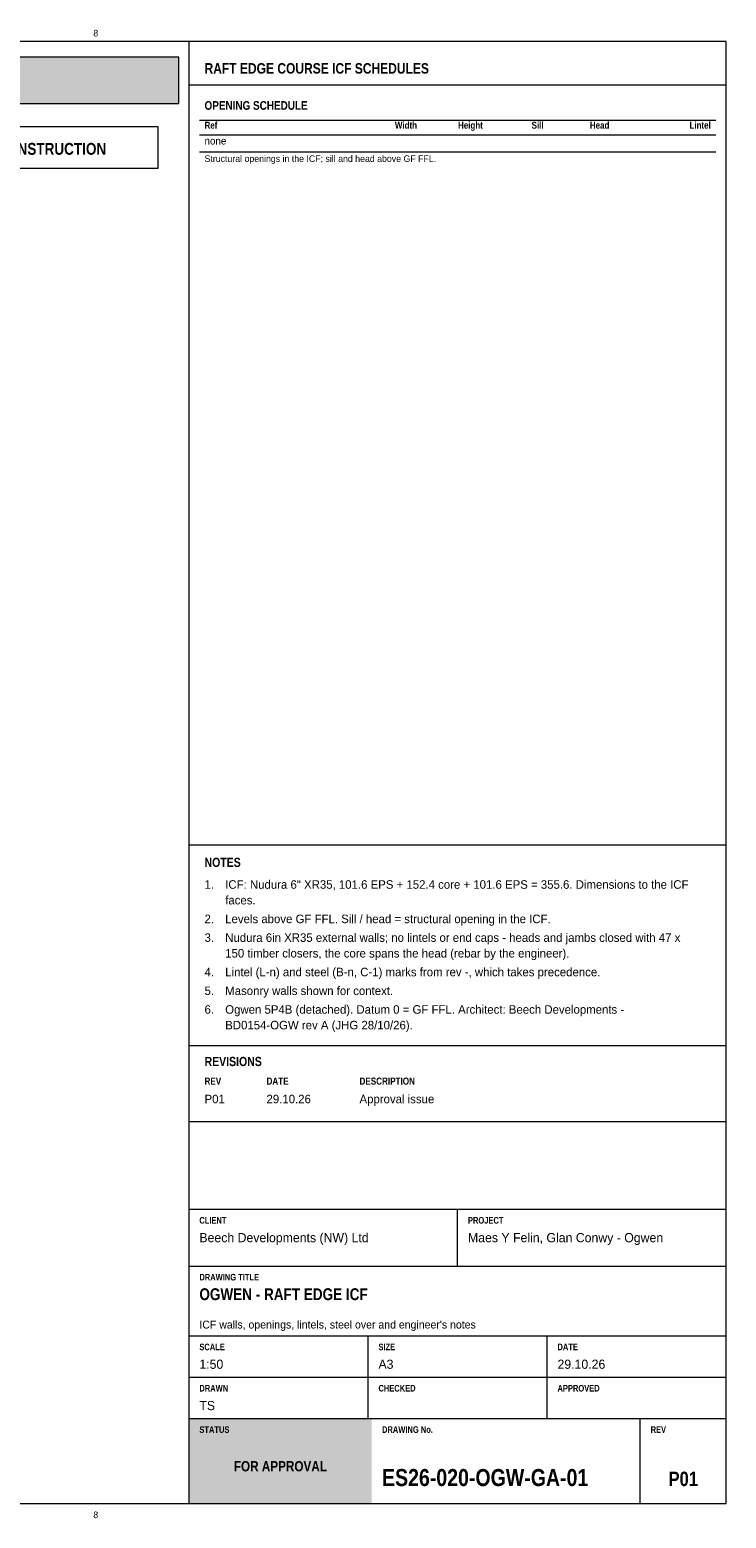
# Model space of a CAD drawing. Header units: millimetres. Extents: x 17 to 413, y 4 to 292.
# Tile 3 of 3: x 278 to 413, y 4 to 292. Entities that reach past the tile are written whole.
import ezdxf
from ezdxf.enums import TextEntityAlignment as Align

# ---------------------------------------------------------------- set-up
doc = ezdxf.new("R2010")
doc.units = ezdxf.units.MM
for name, color, linetype in [('FILL-TEAL', 7, 'Continuous'), ('FILL-WHITE', 7, 'Continuous'), ('LINE-INK', 7, 'Continuous'), ('LINE-RED', 7, 'Continuous'), ('LINE-TEAL', 7, 'Continuous'), ('TEXT-EPS', 7, 'Continuous'), ('TEXT-INK', 7, 'Continuous'), ('TEXT-RED', 7, 'Continuous'), ('TEXT-STEEL_GREY', 7, 'Continuous'), ('TEXT-TEAL', 7, 'Continuous'), ('TEXT-WHITE', 7, 'Continuous')]:
    doc.layers.add(name, color=color, linetype=linetype)
doc.styles.add('OpenSansCondensed-Bold', font='OpenSansCondensed-Bold.ttf')

msp = doc.modelspace()

# ---------------------------------------------------------------- hatches: boundary and pattern name
at = {"layer": 'FILL-TEAL', "true_color": 0x009e85}
h = msp.add_hatch(color=256, dxfattribs=at)
h.dxf.hatch_style = 1
h.paths.add_polyline_path([(309.01, 7), (344.37, 7), (344.37, 23.5), (309.01, 23.5)])
at = {"layer": 'FILL-WHITE', "true_color": 0xfff5f0}
h = msp.add_hatch(color=256, dxfattribs=at)
h.dxf.hatch_style = 1
h.paths.add_polyline_path([(23, 278), (307, 278), (307, 287), (23, 287)])

# ---------------------------------------------------------------- linework, layer by layer
at = {"layer": 'LINE-INK', "lineweight": 5}
for p, q in [((309, 7), (309, 290)), ((311, 274.8), (411, 274.8)), ((311, 271.94), (411, 271.94)), ((311, 268.68), (411, 268.68)), ((309, 134.54), (413, 134.54)), ((309, 95.7), (413, 95.7)), ((309, 81), (413, 81)), ((309, 64), (413, 64)), ((361, 53), (361, 64)), ((309, 53), (413, 53)), ((309, 39.5), (413, 39.5)), ((343.67, 31.5), (343.67, 39.5)), ((378.33, 31.5), (378.33, 39.5)), ((309, 31.5), (413, 31.5)), ((343.67, 23.5), (343.67, 31.5)), ((378.33, 23.5), (378.33, 31.5)), ((309, 23.5), (413, 23.5)), ((396.36, 7), (396.36, 23.5))]:
    msp.add_line(p, q, dxfattribs=at)
msp.add_lwpolyline([(20, 7), (413, 7), (413, 290), (20, 290)], close=True, dxfattribs=at)
at = {"layer": 'LINE-RED', "lineweight": 5}
for points in [[(23, 278), (307, 278), (307, 287), (23, 287)], [(226.21, 265.5), (303, 265.5), (303, 273.5), (226.21, 273.5)]]:
    msp.add_lwpolyline(points, close=True, dxfattribs=at)
at = {"layer": 'LINE-TEAL', "lineweight": 5}
msp.add_line((309, 281.6), (413, 281.6), dxfattribs=at)

# ---------------------------------------------------------------- texts
at = {"layer": 'TEXT-EPS', "style": 'OpenSansCondensed-Bold'}
msp.add_text('STATUS', height=1.27, dxfattribs=at).set_placement((311, 20.7))
at = {"layer": 'TEXT-INK', "style": 'OpenSansCondensed-Bold'}
for s, height, p in [('OPENING SCHEDULE', 1.6764, (312, 276.8)), ('NOTES', 1.778, (312, 130.24)), ('REVISIONS', 1.778, (312, 91.7)), ('OGWEN - RAFT EDGE ICF', 2.286, (311, 46.4)), ('ES26-020-OGW-GA-01', 3.302, (346.36, 10.4))]:
    msp.add_text(s, height=height, dxfattribs=at).set_placement(p)
at = {"layer": 'TEXT-INK'}
for s, height, p in [('none', 1.422, (312, 270.08)), ('1.', 1.651, (312, 126.02)), ('ICF: Nudura 6" XR35, 101.6 EPS + 152.4 core + 101.6 EPS = 355.6. Dimensions to the ICF', 1.651, (316, 126.02)), ('faces.', 1.651, (316, 122.99)), ('2.', 1.651, (312, 119.36)), ('Levels above GF FFL. Sill / head = structural opening in the ICF.', 1.651, (316, 119.36)), ('3.', 1.651, (312, 115.74)), ('Nudura 6in XR35 external walls; no lintels or end caps - heads and jambs closed with 47 x', 1.651, (316, 115.74)), ('150 timber closers, the core spans the head (rebar by the engineer).', 1.651, (316, 112.71)), ('4.', 1.651, (312, 109.08)), ('Lintel (L-n) and steel (B-n, C-1) marks from rev -, which takes precedence.', 1.651, (316, 109.08)), ('5.', 1.651, (312, 105.45)), ('Masonry walls shown for context.', 1.651, (316, 105.45)), ('6.', 1.651, (312, 101.83)), ('Ogwen 5P4B (detached). Datum 0 = GF FFL. Architect: Beech Developments -', 1.651, (316, 101.83)), ('BD0154-OGW rev A (JHG 28/10/26).', 1.651, (316, 98.8)), ('P01', 1.651, (312, 84.5)), ('29.10.26', 1.651, (324, 84.5)), ('Approval issue', 1.651, (342, 84.5)), ('Beech Developments (NW) Ltd', 1.778, (311, 57.6)), ('Maes Y Felin, Glan Conwy - Ogwen', 1.778, (363, 57.6)), ('1:50', 1.778, (311, 33.1)), ('A3', 1.778, (345.67, 33.1)), ('29.10.26', 1.778, (380.33, 33.1)), ('TS', 1.778, (311, 25.1))]:
    msp.add_text(s, height=height, dxfattribs=at).set_placement(p)
at = {"layer": 'TEXT-INK', "style": 'OpenSansCondensed-Bold'}
msp.add_text('P01', height=2.794, dxfattribs=at).set_placement((404.68, 10.4), align=Align.CENTER)
at = {"layer": 'TEXT-RED', "style": 'OpenSansCondensed-Bold'}
msp.add_text('FOR APPROVAL - NOT FOR CONSTRUCTION', height=2.286, dxfattribs=at).set_placement((264.6, 268.1), align=Align.CENTER)
at = {"layer": 'TEXT-STEEL_GREY'}
for p in [(290.94, 291), (290.94, 4.2)]:
    msp.add_text('8', height=1.27, dxfattribs=at).set_placement(p, align=Align.CENTER)
at = {"layer": 'TEXT-STEEL_GREY', "style": 'OpenSansCondensed-Bold'}
for s, height, p in [('Ref', 1.346, (312, 273.14)), ('REV', 1.372, (312, 88.1)), ('DATE', 1.372, (324, 88.1)), ('DESCRIPTION', 1.3716, (342, 88.1)), ('CLIENT', 1.27, (311, 61.2)), ('PROJECT', 1.27, (363, 61.2)), ('DRAWING TITLE', 1.27, (311, 50.2)), ('SCALE', 1.27, (311, 36.7)), ('SIZE', 1.27, (345.67, 36.7)), ('DATE', 1.27, (380.33, 36.7)), ('DRAWN', 1.27, (311, 28.7)), ('CHECKED', 1.27, (345.67, 28.7)), ('APPROVED', 1.27, (380.33, 28.7)), ('DRAWING No.', 1.27, (346.36, 20.7)), ('REV', 1.27, (398.36, 20.7))]:
    msp.add_text(s, height=height, dxfattribs=at).set_placement(p)
for s, p in [('Width', (353.14, 273.14)), ('Height', (365.88, 273.14)), ('Sill', (377.64, 273.14)), ('Head', (390.38, 273.14)), ('Lintel', (410, 273.14))]:
    msp.add_text(s, height=1.346, dxfattribs=at).set_placement(p, align=Align.RIGHT)
at = {"layer": 'TEXT-STEEL_GREY'}
for s, height, p in [('Structural openings in the ICF; sill and head above GF FFL.', 1.27, (312, 266.71)), ("ICF walls, openings, lintels, steel over and engineer's notes", 1.524, (311, 40.9))]:
    msp.add_text(s, height=height, dxfattribs=at).set_placement(p)
at = {"layer": 'TEXT-TEAL', "style": 'OpenSansCondensed-Bold'}
msp.add_text('RAFT EDGE COURSE ICF SCHEDULES', height=2.032, dxfattribs=at).set_placement((312, 283.8))
at = {"layer": 'TEXT-WHITE', "style": 'OpenSansCondensed-Bold'}
msp.add_text('FOR APPROVAL', height=1.9812, dxfattribs=at).set_placement((326.68, 13.25), align=Align.CENTER)

doc.saveas('drawing.dxf')
